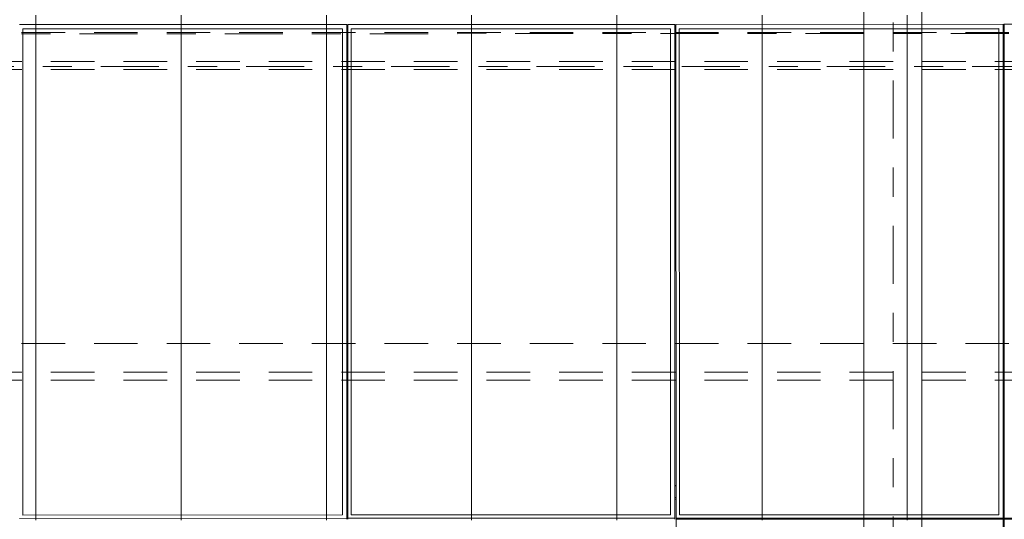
# Model space of a CAD drawing. Header units: metres. Extents: x -167 to 233, y -155 to 122.
# Tile 84 of 96: x 49.75 to 53.14, y 42.03 to 43.75. Entities that reach past the tile are written whole.
import ezdxf
from ezdxf.enums import TextEntityAlignment as Align

# ---------------------------------------------------------------- set-up
doc = ezdxf.new("R2010")
doc.units = ezdxf.units.M
doc.header["$MEASUREMENT"] = 0
for name, pattern in [('Achse', [0.4, 0.2, -0.1, 0, -0.1]), ('Raster', [0.4, 0.2, -0.1, 0, -0.1]), ('Strichlinie_ eng', [0.23, 0.15, -0.08])]:
    doc.linetypes.add(name, pattern=pattern)
for name, color, linetype in [('20 Träger', 7, 'Continuous'), ('30 Dachaufbau', 7, 'Continuous'), ('30 Dachkonstruktion massiv', 7, 'Continuous'), ('70 PV-Anlage', 7, 'Continuous'), ('90 Achsraster', 7, 'Continuous')]:
    doc.layers.add(name, color=color, linetype=linetype)
doc.styles.add('ERSTELLTER_STIL_1', font='arial.ttf')

# ---------------------------------------------------------------- blocks, each defined once
blk = doc.blocks.new('Lattung 27_2')
at = {"layer": '30 Dachkonstruktion massiv', "color": 7, "linetype": 'Strichlinie_ eng', "lineweight": 13}
for p, q in [((40.5014, 1.1685), (0, 1.1685)), ((40.5014, 1.1407), (0, 1.1407)), ((0, 1.0417), (40.5014, 1.0417)), ((40.5014, 0.099), (0, 0.099)), ((40.5014, 0.0712), (0, 0.0712)), ((0, -0.0278), (40.5014, -0.0278))]:
    blk.add_line(p, q, dxfattribs=at)
blk = doc.blocks.new('Standard-Rastermarker_139')
at = {"layer": '90 Achsraster', "color": 14, "linetype": 'Raster', "lineweight": 18, "true_color": 0xa80000}
blk.add_line((1, 0), (45.4427, 0), dxfattribs=at)
at = {"layer": '90 Achsraster', "color": 14, "lineweight": 18, "true_color": 0xa80000, "style": 'ERSTELLTER_STIL_1'}
for tag, p in [('AC_MarkerText_1_0', (-0.35, 0.15)), ('AC_MarkerText_1_1', (46.7927, 0.15))]:
    blk.add_attdef(tag, text='', height=0.3, dxfattribs=at).set_placement(p, align=Align.TOP_CENTER)
blk = doc.blocks.new('*X219', base_point=(27236.1321, 33357.279))
at = {"layer": '30 Dachaufbau', "color": 7, "linetype": 'Continuous', "lineweight": 13}
for p, q in [((49.8011, 43.7666), (49.8011, 43.7022)), ((49.8011, 43.7666), (49.8011, 43.7022)), ((50.3011, 43.7666), (50.3011, 43.7022)), ((50.3011, 43.7666), (50.3011, 43.7022)), ((50.8011, 43.7666), (50.8011, 43.7022)), ((50.8011, 43.7666), (50.8011, 43.7022)), ((51.3011, 43.7666), (51.3011, 43.7022)), ((51.3011, 43.7666), (51.3011, 43.7022)), ((51.8011, 43.7666), (51.8011, 43.7022)), ((51.8011, 43.7666), (51.8011, 43.7022)), ((52.3011, 43.7666), (52.3011, 43.7022)), ((52.3011, 43.7666), (52.3011, 43.7022)), ((52.8011, 43.7666), (52.8011, 43.7022)), ((52.8011, 43.7666), (52.8011, 43.7022)), ((49.8011, 43.7022), (49.8011, 43.6378)), ((49.8011, 43.7022), (49.8011, 43.6378)), ((50.3011, 43.7022), (50.3011, 43.6378)), ((50.3011, 43.7022), (50.3011, 43.6378)), ((50.8011, 43.7022), (50.8011, 43.6378)), ((50.8011, 43.7022), (50.8011, 43.6378)), ((51.3011, 43.7022), (51.3011, 43.6378)), ((51.3011, 43.7022), (51.3011, 43.6378)), ((51.8011, 43.7022), (51.8011, 43.6378)), ((51.8011, 43.7022), (51.8011, 43.6378)), ((52.3011, 43.7022), (52.3011, 43.6378)), ((52.3011, 43.7022), (52.3011, 43.6378)), ((52.8011, 43.7022), (52.8011, 43.6378)), ((52.8011, 43.7022), (52.8011, 43.6378)), ((49.8011, 43.6378), (49.8011, 43.5735)), ((49.8011, 43.6378), (49.8011, 43.5735)), ((50.3011, 43.6378), (50.3011, 43.5735)), ((50.3011, 43.6378), (50.3011, 43.5735)), ((50.8011, 43.6378), (50.8011, 43.5735)), ((50.8011, 43.6378), (50.8011, 43.5735)), ((51.3011, 43.6378), (51.3011, 43.5735)), ((51.3011, 43.6378), (51.3011, 43.5735)), ((51.8011, 43.6378), (51.8011, 43.5735)), ((51.8011, 43.6378), (51.8011, 43.5735)), ((52.3011, 43.6378), (52.3011, 43.5735)), ((52.3011, 43.6378), (52.3011, 43.5735)), ((52.8011, 43.6378), (52.8011, 43.5735)), ((52.8011, 43.6378), (52.8011, 43.5735)), ((49.8011, 43.5735), (49.8011, 43.5091)), ((49.8011, 43.5735), (49.8011, 43.5091)), ((50.3011, 43.5735), (50.3011, 43.5091)), ((50.3011, 43.5735), (50.3011, 43.5091)), ((50.8011, 43.5735), (50.8011, 43.5091)), ((50.8011, 43.5735), (50.8011, 43.5091)), ((51.3011, 43.5735), (51.3011, 43.5091)), ((51.3011, 43.5735), (51.3011, 43.5091)), ((51.8011, 43.5735), (51.8011, 43.5091)), ((51.8011, 43.5735), (51.8011, 43.5091)), ((52.3011, 43.5735), (52.3011, 43.5091)), ((52.3011, 43.5735), (52.3011, 43.5091)), ((52.8011, 43.5735), (52.8011, 43.5091)), ((52.8011, 43.5735), (52.8011, 43.5091)), ((49.8011, 43.5091), (49.8011, 43.4447)), ((49.8011, 43.5091), (49.8011, 43.4447)), ((50.3011, 43.5091), (50.3011, 43.4447)), ((50.3011, 43.5091), (50.3011, 43.4447)), ((50.8011, 43.5091), (50.8011, 43.4447)), ((50.8011, 43.5091), (50.8011, 43.4447)), ((51.3011, 43.5091), (51.3011, 43.4447)), ((51.3011, 43.5091), (51.3011, 43.4447)), ((51.8011, 43.5091), (51.8011, 43.4447)), ((51.8011, 43.5091), (51.8011, 43.4447)), ((52.3011, 43.5091), (52.3011, 43.4447)), ((52.3011, 43.5091), (52.3011, 43.4447)), ((52.8011, 43.5091), (52.8011, 43.4447)), ((52.8011, 43.5091), (52.8011, 43.4447)), ((49.8011, 43.4447), (49.8011, 43.3804)), ((49.8011, 43.4447), (49.8011, 43.3804)), ((50.3011, 43.4447), (50.3011, 43.3804)), ((50.3011, 43.4447), (50.3011, 43.3804)), ((50.8011, 43.4447), (50.8011, 43.3804)), ((50.8011, 43.4447), (50.8011, 43.3804)), ((51.3011, 43.4447), (51.3011, 43.3804)), ((51.3011, 43.4447), (51.3011, 43.3804)), ((51.8011, 43.4447), (51.8011, 43.3804)), ((51.8011, 43.4447), (51.8011, 43.3804)), ((52.3011, 43.4447), (52.3011, 43.3804)), ((52.3011, 43.4447), (52.3011, 43.3804)), ((52.8011, 43.4447), (52.8011, 43.3804)), ((52.8011, 43.4447), (52.8011, 43.3804)), ((49.8011, 43.3804), (49.8011, 43.316)), ((49.8011, 43.3804), (49.8011, 43.316)), ((50.3011, 43.3804), (50.3011, 43.316)), ((50.3011, 43.3804), (50.3011, 43.316)), ((50.8011, 43.3804), (50.8011, 43.316)), ((50.8011, 43.3804), (50.8011, 43.316)), ((51.3011, 43.3804), (51.3011, 43.316)), ((51.3011, 43.3804), (51.3011, 43.316)), ((51.8011, 43.3804), (51.8011, 43.316)), ((51.8011, 43.3804), (51.8011, 43.316)), ((52.3011, 43.3804), (52.3011, 43.316)), ((52.3011, 43.3804), (52.3011, 43.316)), ((52.8011, 43.3804), (52.8011, 43.316)), ((52.8011, 43.3804), (52.8011, 43.316)), ((49.8011, 43.316), (49.8011, 43.2516)), ((49.8011, 43.316), (49.8011, 43.2516)), ((50.3011, 43.316), (50.3011, 43.2516)), ((50.3011, 43.316), (50.3011, 43.2516)), ((50.8011, 43.316), (50.8011, 43.2516)), ((50.8011, 43.316), (50.8011, 43.2516)), ((51.3011, 43.316), (51.3011, 43.2516)), ((51.3011, 43.316), (51.3011, 43.2516)), ((51.8011, 43.316), (51.8011, 43.2516)), ((51.8011, 43.316), (51.8011, 43.2516)), ((52.3011, 43.316), (52.3011, 43.2516)), ((52.3011, 43.316), (52.3011, 43.2516)), ((52.8011, 43.316), (52.8011, 43.2516)), ((52.8011, 43.316), (52.8011, 43.2516)), ((49.8011, 43.2516), (49.8011, 43.1873)), ((49.8011, 43.2516), (49.8011, 43.1873)), ((50.3011, 43.2516), (50.3011, 43.1873)), ((50.3011, 43.2516), (50.3011, 43.1873)), ((50.8011, 43.2516), (50.8011, 43.1873)), ((50.8011, 43.2516), (50.8011, 43.1873)), ((51.3011, 43.2516), (51.3011, 43.1873)), ((51.3011, 43.2516), (51.3011, 43.1873)), ((51.8011, 43.2516), (51.8011, 43.1873)), ((51.8011, 43.2516), (51.8011, 43.1873)), ((52.3011, 43.2516), (52.3011, 43.1873)), ((52.3011, 43.2516), (52.3011, 43.1873)), ((52.8011, 43.2516), (52.8011, 43.1873)), ((52.8011, 43.2516), (52.8011, 43.1873)), ((49.8011, 43.1873), (49.8011, 43.1229)), ((49.8011, 43.1873), (49.8011, 43.1229)), ((50.3011, 43.1873), (50.3011, 43.1229)), ((50.3011, 43.1873), (50.3011, 43.1229)), ((50.8011, 43.1873), (50.8011, 43.1229)), ((50.8011, 43.1873), (50.8011, 43.1229)), ((51.3011, 43.1873), (51.3011, 43.1229)), ((51.3011, 43.1873), (51.3011, 43.1229)), ((51.8011, 43.1873), (51.8011, 43.1229)), ((51.8011, 43.1873), (51.8011, 43.1229)), ((52.3011, 43.1873), (52.3011, 43.1229)), ((52.3011, 43.1873), (52.3011, 43.1229)), ((52.8011, 43.1873), (52.8011, 43.1229)), ((52.8011, 43.1873), (52.8011, 43.1229)), ((49.8011, 43.1229), (49.8011, 43.0585)), ((49.8011, 43.1229), (49.8011, 43.0585)), ((50.3011, 43.1229), (50.3011, 43.0585)), ((50.3011, 43.1229), (50.3011, 43.0585)), ((50.8011, 43.1229), (50.8011, 43.0585)), ((50.8011, 43.1229), (50.8011, 43.0585)), ((51.3011, 43.1229), (51.3011, 43.0585)), ((51.3011, 43.1229), (51.3011, 43.0585)), ((51.8011, 43.1229), (51.8011, 43.0585)), ((51.8011, 43.1229), (51.8011, 43.0585)), ((52.3011, 43.1229), (52.3011, 43.0585)), ((52.3011, 43.1229), (52.3011, 43.0585)), ((52.8011, 43.1229), (52.8011, 43.0585)), ((52.8011, 43.1229), (52.8011, 43.0585)), ((49.8011, 43.0585), (49.8011, 42.9942)), ((49.8011, 43.0585), (49.8011, 42.9942)), ((50.3011, 43.0585), (50.3011, 42.9942)), ((50.3011, 43.0585), (50.3011, 42.9942)), ((50.8011, 43.0585), (50.8011, 42.9942)), ((50.8011, 43.0585), (50.8011, 42.9942)), ((51.3011, 43.0585), (51.3011, 42.9942)), ((51.3011, 43.0585), (51.3011, 42.9942)), ((51.8011, 43.0585), (51.8011, 42.9942)), ((51.8011, 43.0585), (51.8011, 42.9942)), ((52.3011, 43.0585), (52.3011, 42.9942)), ((52.3011, 43.0585), (52.3011, 42.9942)), ((52.8011, 43.0585), (52.8011, 42.9942)), ((52.8011, 43.0585), (52.8011, 42.9942)), ((49.8011, 42.9942), (49.8011, 42.9298)), ((49.8011, 42.9942), (49.8011, 42.9298)), ((50.3011, 42.9942), (50.3011, 42.9298)), ((50.3011, 42.9942), (50.3011, 42.9298)), ((50.8011, 42.9942), (50.8011, 42.9298)), ((50.8011, 42.9942), (50.8011, 42.9298)), ((51.3011, 42.9942), (51.3011, 42.9298)), ((51.3011, 42.9942), (51.3011, 42.9298)), ((51.8011, 42.9942), (51.8011, 42.9298)), ((51.8011, 42.9942), (51.8011, 42.9298)), ((52.3011, 42.9942), (52.3011, 42.9298)), ((52.3011, 42.9942), (52.3011, 42.9298)), ((52.8011, 42.9942), (52.8011, 42.9298)), ((52.8011, 42.9942), (52.8011, 42.9298)), ((49.8011, 42.9298), (49.8011, 42.8654)), ((49.8011, 42.9298), (49.8011, 42.8654)), ((50.3011, 42.9298), (50.3011, 42.8654)), ((50.3011, 42.9298), (50.3011, 42.8654)), ((50.8011, 42.9298), (50.8011, 42.8654)), ((50.8011, 42.9298), (50.8011, 42.8654)), ((51.3011, 42.9298), (51.3011, 42.8654)), ((51.3011, 42.9298), (51.3011, 42.8654)), ((51.8011, 42.9298), (51.8011, 42.8654)), ((51.8011, 42.9298), (51.8011, 42.8654)), ((52.3011, 42.9298), (52.3011, 42.8654)), ((52.3011, 42.9298), (52.3011, 42.8654)), ((52.8011, 42.9298), (52.8011, 42.8654)), ((52.8011, 42.9298), (52.8011, 42.8654)), ((49.8011, 42.8654), (49.8011, 42.8011)), ((49.8011, 42.8654), (49.8011, 42.8011)), ((50.3011, 42.8654), (50.3011, 42.8011)), ((50.3011, 42.8654), (50.3011, 42.8011)), ((50.8011, 42.8654), (50.8011, 42.8011)), ((50.8011, 42.8654), (50.8011, 42.8011)), ((51.3011, 42.8654), (51.3011, 42.8011)), ((51.3011, 42.8654), (51.3011, 42.8011)), ((51.8011, 42.8654), (51.8011, 42.8011)), ((51.8011, 42.8654), (51.8011, 42.8011)), ((52.3011, 42.8654), (52.3011, 42.8011)), ((52.3011, 42.8654), (52.3011, 42.8011)), ((52.8011, 42.8654), (52.8011, 42.8011)), ((52.8011, 42.8654), (52.8011, 42.8011)), ((49.8011, 42.8011), (49.8011, 42.7367)), ((49.8011, 42.8011), (49.8011, 42.7367)), ((50.3011, 42.8011), (50.3011, 42.7367)), ((50.3011, 42.8011), (50.3011, 42.7367)), ((50.8011, 42.8011), (50.8011, 42.7367)), ((50.8011, 42.8011), (50.8011, 42.7367)), ((51.3011, 42.8011), (51.3011, 42.7367)), ((51.3011, 42.8011), (51.3011, 42.7367)), ((51.8011, 42.8011), (51.8011, 42.7367)), ((51.8011, 42.8011), (51.8011, 42.7367)), ((52.3011, 42.8011), (52.3011, 42.7367)), ((52.3011, 42.8011), (52.3011, 42.7367)), ((52.8011, 42.8011), (52.8011, 42.7367)), ((52.8011, 42.8011), (52.8011, 42.7367)), ((49.8011, 42.7367), (49.8011, 42.6723)), ((49.8011, 42.7367), (49.8011, 42.6723)), ((50.3011, 42.7367), (50.3011, 42.6723)), ((50.3011, 42.7367), (50.3011, 42.6723)), ((50.8011, 42.7367), (50.8011, 42.6723)), ((50.8011, 42.7367), (50.8011, 42.6723)), ((51.3011, 42.7367), (51.3011, 42.6723)), ((51.3011, 42.7367), (51.3011, 42.6723)), ((51.8011, 42.7367), (51.8011, 42.6723)), ((51.8011, 42.7367), (51.8011, 42.6723)), ((52.3011, 42.7367), (52.3011, 42.6723)), ((52.3011, 42.7367), (52.3011, 42.6723)), ((52.8011, 42.7367), (52.8011, 42.6723)), ((52.8011, 42.7367), (52.8011, 42.6723)), ((49.8011, 42.6723), (49.8011, 42.608)), ((49.8011, 42.6723), (49.8011, 42.608)), ((50.3011, 42.6723), (50.3011, 42.608)), ((50.3011, 42.6723), (50.3011, 42.608)), ((50.8011, 42.6723), (50.8011, 42.608)), ((50.8011, 42.6723), (50.8011, 42.608)), ((51.3011, 42.6723), (51.3011, 42.608)), ((51.3011, 42.6723), (51.3011, 42.608)), ((51.8011, 42.6723), (51.8011, 42.608)), ((51.8011, 42.6723), (51.8011, 42.608)), ((52.3011, 42.6723), (52.3011, 42.608)), ((52.3011, 42.6723), (52.3011, 42.608)), ((52.8011, 42.6723), (52.8011, 42.608)), ((52.8011, 42.6723), (52.8011, 42.608)), ((49.8011, 42.608), (49.8011, 42.5436)), ((49.8011, 42.608), (49.8011, 42.5436)), ((50.3011, 42.608), (50.3011, 42.5436)), ((50.3011, 42.608), (50.3011, 42.5436)), ((50.8011, 42.608), (50.8011, 42.5436)), ((50.8011, 42.608), (50.8011, 42.5436)), ((51.3011, 42.608), (51.3011, 42.5436)), ((51.3011, 42.608), (51.3011, 42.5436)), ((51.8011, 42.608), (51.8011, 42.5436)), ((51.8011, 42.608), (51.8011, 42.5436)), ((52.3011, 42.608), (52.3011, 42.5436)), ((52.3011, 42.608), (52.3011, 42.5436)), ((52.8011, 42.608), (52.8011, 42.5436)), ((52.8011, 42.608), (52.8011, 42.5436)), ((49.8011, 42.5436), (49.8011, 42.4792)), ((49.8011, 42.5436), (49.8011, 42.4792)), ((50.3011, 42.5436), (50.3011, 42.4792)), ((50.3011, 42.5436), (50.3011, 42.4792)), ((50.8011, 42.5436), (50.8011, 42.4792)), ((50.8011, 42.5436), (50.8011, 42.4792)), ((51.3011, 42.5436), (51.3011, 42.4792)), ((51.3011, 42.5436), (51.3011, 42.4792)), ((51.8011, 42.5436), (51.8011, 42.4792)), ((51.8011, 42.5436), (51.8011, 42.4792)), ((52.3011, 42.5436), (52.3011, 42.4792)), ((52.3011, 42.5436), (52.3011, 42.4792)), ((52.8011, 42.5436), (52.8011, 42.4792)), ((52.8011, 42.5436), (52.8011, 42.4792)), ((49.8011, 42.4792), (49.8011, 42.4149)), ((49.8011, 42.4792), (49.8011, 42.4149)), ((50.3011, 42.4792), (50.3011, 42.4149)), ((50.3011, 42.4792), (50.3011, 42.4149)), ((50.8011, 42.4792), (50.8011, 42.4149)), ((50.8011, 42.4792), (50.8011, 42.4149)), ((51.3011, 42.4792), (51.3011, 42.4149)), ((51.3011, 42.4792), (51.3011, 42.4149)), ((51.8011, 42.4792), (51.8011, 42.4149)), ((51.8011, 42.4792), (51.8011, 42.4149)), ((52.3011, 42.4792), (52.3011, 42.4149)), ((52.3011, 42.4792), (52.3011, 42.4149)), ((52.8011, 42.4792), (52.8011, 42.4149)), ((52.8011, 42.4792), (52.8011, 42.4149)), ((49.8011, 42.4149), (49.8011, 42.3505)), ((49.8011, 42.4149), (49.8011, 42.3505)), ((50.3011, 42.4149), (50.3011, 42.3505)), ((50.3011, 42.4149), (50.3011, 42.3505)), ((50.8011, 42.4149), (50.8011, 42.3505)), ((50.8011, 42.4149), (50.8011, 42.3505)), ((51.3011, 42.4149), (51.3011, 42.3505)), ((51.3011, 42.4149), (51.3011, 42.3505)), ((51.8011, 42.4149), (51.8011, 42.3505)), ((51.8011, 42.4149), (51.8011, 42.3505)), ((52.3011, 42.4149), (52.3011, 42.3505)), ((52.3011, 42.4149), (52.3011, 42.3505)), ((52.8011, 42.4149), (52.8011, 42.3505)), ((52.8011, 42.4149), (52.8011, 42.3505)), ((49.8011, 42.3505), (49.8011, 42.2861)), ((49.8011, 42.3505), (49.8011, 42.2861)), ((50.3011, 42.3505), (50.3011, 42.2861)), ((50.3011, 42.3505), (50.3011, 42.2861)), ((50.8011, 42.3505), (50.8011, 42.2861)), ((50.8011, 42.3505), (50.8011, 42.2861)), ((51.3011, 42.3505), (51.3011, 42.2861)), ((51.3011, 42.3505), (51.3011, 42.2861)), ((51.8011, 42.3505), (51.8011, 42.2861)), ((51.8011, 42.3505), (51.8011, 42.2861)), ((52.3011, 42.3505), (52.3011, 42.2861)), ((52.3011, 42.3505), (52.3011, 42.2861)), ((52.8011, 42.3505), (52.8011, 42.2861)), ((52.8011, 42.3505), (52.8011, 42.2861)), ((49.8011, 42.2861), (49.8011, 42.2218)), ((49.8011, 42.2861), (49.8011, 42.2218)), ((50.3011, 42.2861), (50.3011, 42.2218)), ((50.3011, 42.2861), (50.3011, 42.2218)), ((50.8011, 42.2861), (50.8011, 42.2218)), ((50.8011, 42.2861), (50.8011, 42.2218)), ((51.3011, 42.2861), (51.3011, 42.2218)), ((51.3011, 42.2861), (51.3011, 42.2218)), ((51.8011, 42.2861), (51.8011, 42.2218)), ((51.8011, 42.2861), (51.8011, 42.2218)), ((52.3011, 42.2861), (52.3011, 42.2218)), ((52.3011, 42.2861), (52.3011, 42.2218)), ((52.8011, 42.2861), (52.8011, 42.2218)), ((52.8011, 42.2861), (52.8011, 42.2218)), ((49.8011, 42.2218), (49.8011, 42.1574)), ((49.8011, 42.2218), (49.8011, 42.1574)), ((50.3011, 42.2218), (50.3011, 42.1574)), ((50.3011, 42.2218), (50.3011, 42.1574)), ((50.8011, 42.2218), (50.8011, 42.1574)), ((50.8011, 42.2218), (50.8011, 42.1574)), ((51.3011, 42.2218), (51.3011, 42.1574)), ((51.3011, 42.2218), (51.3011, 42.1574)), ((51.8011, 42.2218), (51.8011, 42.1574)), ((51.8011, 42.2218), (51.8011, 42.1574)), ((52.3011, 42.2218), (52.3011, 42.1574)), ((52.3011, 42.2218), (52.3011, 42.1574)), ((52.8011, 42.2218), (52.8011, 42.1574)), ((52.8011, 42.2218), (52.8011, 42.1574)), ((49.8011, 42.1574), (49.8011, 42.093)), ((49.8011, 42.1574), (49.8011, 42.093)), ((50.3011, 42.1574), (50.3011, 42.093)), ((50.3011, 42.1574), (50.3011, 42.093)), ((50.8011, 42.1574), (50.8011, 42.093)), ((50.8011, 42.1574), (50.8011, 42.093)), ((51.3011, 42.1574), (51.3011, 42.093)), ((51.3011, 42.1574), (51.3011, 42.093)), ((51.8011, 42.1574), (51.8011, 42.093)), ((51.8011, 42.1574), (51.8011, 42.093)), ((52.3011, 42.1574), (52.3011, 42.093)), ((52.3011, 42.1574), (52.3011, 42.093)), ((52.8011, 42.1574), (52.8011, 42.093)), ((52.8011, 42.1574), (52.8011, 42.093)), ((49.8011, 42.093), (49.8011, 42.0287)), ((49.8011, 42.093), (49.8011, 42.0287)), ((50.3011, 42.093), (50.3011, 42.0287)), ((50.3011, 42.093), (50.3011, 42.0287)), ((50.8011, 42.093), (50.8011, 42.0287)), ((50.8011, 42.093), (50.8011, 42.0287)), ((51.3011, 42.093), (51.3011, 42.0287)), ((51.3011, 42.093), (51.3011, 42.0287)), ((51.8011, 42.093), (51.8011, 42.0287)), ((51.8011, 42.093), (51.8011, 42.0287)), ((52.3011, 42.093), (52.3011, 42.0287)), ((52.3011, 42.093), (52.3011, 42.0287)), ((52.8011, 42.093), (52.8011, 42.0287)), ((52.8011, 42.093), (52.8011, 42.0287))]:
    blk.add_line(p, q, dxfattribs=at)
blk = doc.blocks.new('Standard-Rastermarker_138')
at = {"layer": '90 Achsraster', "color": 14, "linetype": 'Raster', "lineweight": 18, "true_color": 0xa80000}
blk.add_line((1, 0), (24.6809, 0), dxfattribs=at)
at = {"layer": '90 Achsraster', "color": 14, "lineweight": 18, "true_color": 0xa80000, "style": 'ERSTELLTER_STIL_1'}
for tag, p in [('AC_MarkerText_1_0', (-0.5686, -0.0686)), ('AC_MarkerText_1_1', (25.8123, -0.0686))]:
    blk.add_attdef(tag, text='', height=0.3, rotation=90, dxfattribs=at).set_placement(p, align=Align.TOP_CENTER)
blk = doc.blocks.new('Solarkollektor - ACB_2')
at = {"layer": '70 PV-Anlage', "color": 7, "linetype": 'Continuous', "lineweight": 13}
for p, q in [((4.5165, 1.6852), (4.5165, 3.385)), ((4.52, 3.385), (4.52, 1.6852)), ((5.6465, 1.6852), (5.6465, 3.385)), ((3.39, 1.6852), (4.5165, 1.6852)), ((4.5165, 1.6817), (3.39, 1.6817)), ((4.5165, 1.6852), (4.5165, 1.6817)), ((4.5165, -0.0181), (4.5165, 1.6817)), ((4.52, 1.6852), (4.52, 1.6817)), ((4.52, 1.6852), (5.6465, 1.6852)), ((5.6465, 1.6817), (4.52, 1.6817)), ((4.52, 1.6817), (4.52, -0.0181)), ((4.535, -0.0032), (4.535, 1.6703)), ((4.535, 1.6703), (5.635, 1.6703)), ((5.635, 1.6703), (5.635, -0.0032)), ((5.6465, 1.6852), (5.6465, 1.6817)), ((5.6465, -0.0181), (5.6465, 1.6817)), ((5.65, 1.6852), (5.65, 1.6817)), ((6.7765, 1.6817), (5.65, 1.6817)), ((5.65, 1.6817), (5.65, -0.0181)), ((5.665, -0.0032), (5.665, 1.6703)), ((5.665, 1.6703), (6.765, 1.6703)), ((6.765, 1.6703), (6.765, -0.0032)), ((6.7765, 1.6852), (6.7765, 1.6817)), ((6.7765, -0.0181), (6.7765, 1.6817)), ((6.78, 1.6852), (6.78, 1.6817)), ((7.9065, 1.6817), (6.78, 1.6817)), ((6.78, 1.6817), (6.78, -0.0181)), ((6.795, -0.0032), (6.795, 1.6703)), ((6.795, 1.6703), (7.895, 1.6703)), ((7.895, 1.6703), (7.895, -0.0032)), ((4.52, 1.6157), (4.5165, 1.6157)), ((4.52, 1.6101), (4.5165, 1.6101)), ((5.65, 1.6157), (5.6465, 1.6157)), ((5.65, 1.6101), (5.6465, 1.6101)), ((6.78, 1.6157), (6.7765, 1.6157)), ((6.78, 1.6101), (6.7765, 1.6101)), ((4.5165, 1.5705), (4.52, 1.5705)), ((4.5165, 1.5684), (4.52, 1.5684)), ((5.6465, 1.5705), (5.65, 1.5705)), ((5.6465, 1.5684), (5.65, 1.5684)), ((6.7765, 1.5705), (6.78, 1.5705)), ((6.7765, 1.5684), (6.78, 1.5684)), ((4.52, 0.0313), (4.5165, 0.0313)), ((4.52, 0.0257), (4.5165, 0.0257)), ((5.65, 0.0313), (5.6465, 0.0313)), ((5.65, 0.0257), (5.6465, 0.0257)), ((6.78, 0.0313), (6.7765, 0.0313)), ((6.78, 0.0257), (6.7765, 0.0257)), ((3.39, -0.0181), (4.5165, -0.0181)), ((4.5165, -0.0139), (4.52, -0.0139)), ((4.52, -0.0181), (5.6465, -0.0181)), ((4.535, -0.0022), (5.635, -0.0022)), ((5.635, -0.0032), (4.535, -0.0032)), ((5.6465, -0.0139), (5.65, -0.0139)), ((5.65, -0.0181), (6.7765, -0.0181)), ((5.665, -0.0022), (6.765, -0.0022)), ((6.765, -0.0032), (5.665, -0.0032)), ((6.7765, -0.0139), (6.78, -0.0139)), ((6.78, -0.0181), (7.9065, -0.0181)), ((6.795, -0.0022), (7.895, -0.0022)), ((7.895, -0.0032), (6.795, -0.0032))]:
    blk.add_line(p, q, dxfattribs=at)
at = {"layer": '70 PV-Anlage', "color": 7, "linetype": 'Achse', "lineweight": 13}
blk.add_line((0, 0.0139), (39.55, 0.0139), dxfattribs=at)

msp = doc.modelspace()

# ---------------------------------------------------------------- linework, layer by layer
at = {"layer": '20 Träger', "color": 7, "linetype": 'Continuous', "lineweight": 18}
for p, q in [((52.6511, 27.6397), (52.6511, 44.5397)), ((52.8511, 27.6397), (52.8511, 44.5397))]:
    msp.add_line(p, q, dxfattribs=at)

# ---------------------------------------------------------------- block references
at = {"layer": '30 Dachaufbau', "color": 7, "linetype": 'Continuous', "lineweight": 13}
msp.add_blockref('*X219', (27236.1321, 33357.279), dxfattribs=at)
at = {"layer": '30 Dachkonstruktion massiv', "color": 7, "linetype": 'Strichlinie_ eng', "lineweight": 18, "xscale": -1, "rotation": 180}
msp.add_blockref('Lattung 27_2', (17.5011, 43.6786), dxfattribs=at)
at = {"layer": '70 PV-Anlage', "color": 7, "linetype": 'Continuous', "lineweight": 13, "rotation": 180.0054744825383}
msp.add_blockref('Solarkollektor - ACB_2', (57.6511, 43.7172), dxfattribs=at)
at = {"layer": '90 Achsraster', "color": 7, "linetype": 'Continuous', "lineweight": 18, "rotation": 270}
msp.add_blockref('Standard-Rastermarker_138', (52.7525, 47.5416), dxfattribs=at)
at = {"layer": '90 Achsraster', "color": 7, "linetype": 'Continuous', "lineweight": 18}
msp.add_blockref('Standard-Rastermarker_139', (13.5244, 43.5897), dxfattribs=at)

doc.saveas('drawing.dxf')
